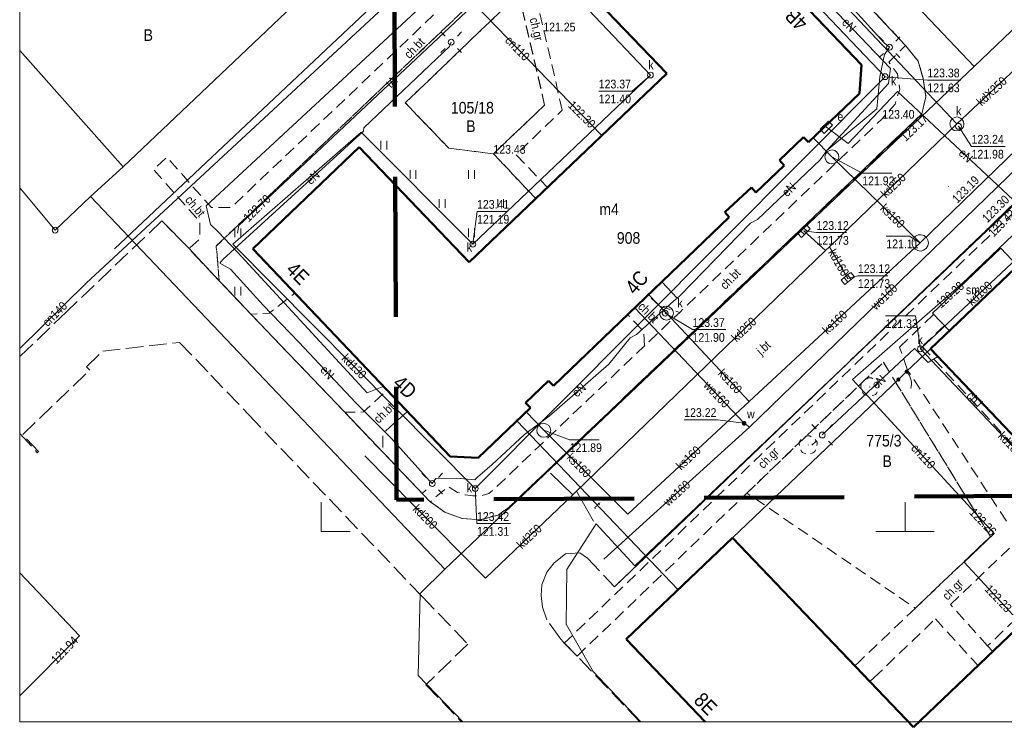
# Model space of a CAD drawing. Extents: x 6439600 to 6443631, y 5654340 to 5654937.
# Tile 2 of 54: x 6440774 to 6440858, y 5654403 to 5654464. Entities that reach past the tile are written whole.
import ezdxf
from ezdxf.enums import TextEntityAlignment as Align

# ---------------------------------------------------------------- set-up
doc = ezdxf.new("R2010")
doc.units = 0
doc.header["$MEASUREMENT"] = 0
for name, pattern in [('1.0_0.5', [1.5, 1, -0.5]), ('1.5_0.5', [2, 1.5, -0.5]), ('2', [0.9, 0.6, -0.3]), ('219-500', [0]), ('PRZER2-1', [3, 2, -1])]:
    doc.linetypes.add(name, pattern=pattern)
doc.layers.get('0').update_dxf_attribs({"color": 2, "linetype": 'CONTINUOUS', "lineweight": 5})
doc.layers.add('1ramki', color=7, linetype='PRZER2-1', lineweight=18)
doc.layers.add('z - kartowanie', color=2, linetype='CONTINUOUS', lineweight=5)
for name, color, linetype in [('202-punkt graniczny', 7, 'CONTINUOUS'), ('203-punkt graniczny', 7, 'CONTINUOUS'), ('210-oznaczenie konturu użytku gruntowego', 7, 'CONTINUOUS'), ('211-numer działki ewidencyjnej', 7, 'CONTINUOUS'), ('218-kontur użytku gruntowego', 7, 'CONTINUOUS'), ('219-działka ewidencyjna', 7, 'CONTINUOUS'), ('238-Punkt adresowy budynku', 7, 'CONTINUOUS'), ('312-budynek ewidencyjny', 7, 'CONTINUOUS'), ('312-oznaczenie budynku ewidencyjnego', 7, 'CONTINUOUS'), ('312-oznaczenie budynku ewidencyjnego-Atr117', 7, 'CONTINUOUS'), ('chodnik', 7, 'CONTINUOUS'), ('chodnik-Atr17', 7, 'CONTINUOUS'), ('jezdnia', 7, 'CONTINUOUS'), ('jezdnia-Atr17', 7, 'CONTINUOUS'), ('komora podziemna', 7, 'CONTINUOUS'), ('kratka ściekowa', 7, 'CONTINUOUS'), ('krawężnik', 7, 'CONTINUOUS'), ('latarnia', 7, 'CONTINUOUS'), ('ogrodzenie trwałe', 7, 'CONTINUOUS'), ('pikieta sztuczna', 7, 'CONTINUOUS'), ('pikieta sztuczna-Atr2', 7, 'CONTINUOUS'), ('plac gier i zabaw', 7, 'CONTINUOUS'), ('przewód ciepłowniczy', 7, 'CONTINUOUS'), ('przewód ciepłowniczy-Atr1', 7, 'CONTINUOUS'), ('przewód elektroenergetyczny podziemny', 7, 'CONTINUOUS'), ('przewód elektroenergetyczny podziemny-Atr1', 7, 'CONTINUOUS'), ('przewód kanalizacyjny', 7, 'CONTINUOUS'), ('przewód kanalizacyjny-Atr1', 7, 'CONTINUOUS'), ('przewód telekomunikacyjny podziemny', 7, 'CONTINUOUS'), ('przewód telekomunikacyjny podziemny-Atr1', 7, 'CONTINUOUS'), ('przewód wodociągowy', 7, 'CONTINUOUS'), ('przewód wodociągowy-Atr1', 7, 'CONTINUOUS'), ('rzedna', 7, 'CONTINUOUS'), ('rzedna-Atr2', 7, 'CONTINUOUS'), ('rzedna-Atr3', 7, 'CONTINUOUS'), ('studnia kanalizacyjna', 7, 'CONTINUOUS'), ('studnia kanalizacyjna-Atr17', 7, 'CONTINUOUS'), ('szafa elektroenergetyczna lub kontener', 7, 'CONTINUOUS'), ('szafa elektroenergetyczna lub kontener-Atr17', 7, 'CONTINUOUS'), ('trawnik', 7, 'CONTINUOUS'), ('właz do komory lub kanału - okrągły', 7, 'CONTINUOUS'), ('właz do komory lub kanału - okrągły-Atr17', 7, 'CONTINUOUS'), ('Zakres', 7, 'CONTINUOUS'), ('zasuwa lub zawór', 7, 'CONTINUOUS'), ('zasuwa lub zawór-Atr17', 7, 'CONTINUOUS')]:
    doc.layers.add(name, color=color, linetype=linetype)
doc.styles.add('MapaZas', font='geodezja.shx', dxfattribs={"width": 0.9})
doc.linetypes.add('902-500', pattern='A,3.75,0,[1,ksztalty.shx,S=0.5,R=0,X=0,Y=0],3.75', length=7.5)

# ---------------------------------------------------------------- blocks, each defined once
blk = doc.blocks.new('203')
at = {"linetype": 'Continuous', "lineweight": 0}
h = blk.add_hatch(color=0, dxfattribs=at)
edge = h.paths.add_edge_path()
edge.add_arc((0, 0), 0.045, 0, 360)
blk = doc.blocks.new('202')
at = {"color": 0, "linetype": 'Continuous', "lineweight": 0}
blk.add_circle((0, 0), 0.25, dxfattribs=at)
blk = doc.blocks.new('PW01')
at = {"linetype": 'Continuous', "lineweight": 13}
h = blk.add_hatch(color=0, dxfattribs=at)
edge = h.paths.add_edge_path()
edge.add_arc((0, 0), 0.045, 0, 360)
blk = doc.blocks.new('US15')
at = {"color": 0, "linetype": 'Continuous', "lineweight": 13}
blk.add_circle((0, 0), 0.25, dxfattribs=at)
blk = doc.blocks.new('SM01')
at = {"color": 0, "linetype": 'Continuous', "lineweight": 13}
for p, q in [((-0.53, 0.531), (-0.883, 0.884)), ((0.531, 0.531), (0.884, 0.884)), ((-0.53, -0.53), (-0.883, -0.883)), ((0.531, -0.53), (0.884, -0.883))]:
    blk.add_line(p, q, dxfattribs=at)
blk.add_circle((0, 0), 0.25, dxfattribs=at)
blk = doc.blocks.new('US22')
at = {"color": 0, "linetype": 'Continuous', "lineweight": 13}
blk.add_circle((0, 0), 0.25, dxfattribs=at)
blk = doc.blocks.new('US25')
at = {"linetype": 'Continuous', "lineweight": 0}
h = blk.add_hatch(color=0, dxfattribs=at)
edge = h.paths.add_edge_path()
edge.add_arc((0, 0), 0.2, 0, 360)
blk = doc.blocks.new('US05')
at = {"color": 0, "linetype": 'Continuous', "lineweight": 13}
for p, q in [((-0.525, -0.25), (-0.525, 0.25)), ((-0.525, 0.25), (-0.175, 0.25)), ((-0.175, -0.25), (-0.175, 0.25)), ((-0.175, 0.25), (0.175, 0.25)), ((0.175, -0.25), (0.175, 0.25)), ((0.175, 0.25), (0.525, 0.25)), ((0.525, -0.25), (0.525, 0.25)), ((-0.525, -0.25), (-0.175, -0.25)), ((-0.175, -0.25), (0.175, -0.25)), ((0.175, -0.25), (0.525, -0.25))]:
    blk.add_line(p, q, dxfattribs=at)
blk = doc.blocks.new('US18')
at = {"color": 0, "linetype": 'Continuous', "lineweight": 13}
for p, q in [((-0.5, -0.25), (-0.5, 0.25)), ((-0.5, 0.25), (0.5, 0.25)), ((0.5, -0.25), (0.5, 0.25)), ((-0.5, -0.25), (0.5, -0.25))]:
    blk.add_line(p, q, dxfattribs=at)
blk = doc.blocks.new('TU04')
at = {"color": 0, "linetype": 'Continuous', "lineweight": 13}
for p, q in [((0, 0), (0, 0.75)), ((0.5, 0), (0.5, 0.75))]:
    blk.add_line(p, q, dxfattribs=at)
blk = doc.blocks.new('ktok04l')
at = {"color": 0, "linetype": 'Continuous', "lineweight": 18}
blk.add_arc((0, 3), 3, 210, 270, dxfattribs=at)
blk = doc.blocks.new('bgs')
at = {"color": 0, "linetype": 'Continuous', "lineweight": 0, "const_width": 0.35}
blk.add_lwpolyline([(-0.175, 0, 1), (0.175, 0, 1)], format="xyb", close=True, dxfattribs=at)
blk = doc.blocks.new('OP021')
at = {"linetype": 'Continuous', "lineweight": 13}
h = blk.add_hatch(color=0, dxfattribs=at)
edge = h.paths.add_edge_path()
edge.add_arc((0, 0), 0.05, 0, 360)
at = {"color": 0, "linetype": 'Continuous', "lineweight": 13}
for centre, start, end in [((-0.38, 0.124), 121.308, 202.548), ((0, 0.4), 49.272, 130.728), ((0.38, 0.124), 337.452, 58.692), ((-0.235, -0.324), 193.221, 274.871), ((0.235, -0.324), 265.129, 346.779)]:
    blk.add_arc(centre, 0.4, start, end, dxfattribs=at)

msp = doc.modelspace()

# ---------------------------------------------------------------- linework, layer by layer
at = {"color": 0, "lineweight": 13}
for p, q in [((6440800, 5654420.016), (6440800, 5654422.516)), ((6440800, 5654420.016), (6440800, 5654422.516)), ((6440850, 5654420.016), (6440850, 5654422.516)), ((6440850, 5654420.016), (6440850, 5654422.516)), ((6440800, 5654420.016), (6440802.5, 5654420.016)), ((6440800, 5654420.016), (6440802.5, 5654420.016)), ((6440847.5, 5654420.016), (6440852.5, 5654420.016)), ((6440847.5, 5654420.016), (6440852.5, 5654420.016))]:
    msp.add_line(p, q, dxfattribs=at)
at = {"layer": '1ramki', "color": 0, "linetype": 'Continuous', "lineweight": 13}
msp.add_lwpolyline([(6441061.201, 5654403.694), (6440774.191, 5654403.694), (6440774.191, 5654606.899), (6441061.201, 5654606.899)], close=True, dxfattribs=at)
at = {"layer": '218-kontur użytku gruntowego', "color": 0, "linetype": 'Continuous', "lineweight": 13, "flags": 128}
for points in [[(6440855.91, 5654459.826), (6440903.35, 5654505.146)], [(6440903.35, 5654505.146), (6440855.91, 5654459.826)], [(6440810.59, 5654416.786), (6440855.91, 5654459.826)], [(6440855.91, 5654459.826), (6440810.59, 5654416.786)], [(6440783.06, 5654451.236), (6440780.25, 5654448.686)], [(6440780.25, 5654448.686), (6440783.06, 5654451.236)], [(6440826.87, 5654417.056), (6440863.53, 5654451.966)], [(6440863.53, 5654451.966), (6440826.87, 5654417.056)], [(6440780.25, 5654448.686), (6440777.22, 5654445.806)], [(6440777.22, 5654445.806), (6440780.25, 5654448.686)], [(6440821.05, 5654416.736), (6440823.54, 5654420.646)], [(6440823.54, 5654420.646), (6440821.05, 5654416.736)], [(6440823.54, 5654420.646), (6440826.87, 5654417.056)], [(6440826.87, 5654417.056), (6440823.54, 5654420.646)], [(6440808.48, 5654414.706), (6440810.59, 5654416.786)], [(6440810.59, 5654416.786), (6440808.48, 5654414.706)], [(6440820.98, 5654412.056), (6440821.05, 5654416.736)], [(6440821.05, 5654416.736), (6440820.98, 5654412.056)], [(6440808.32, 5654407.666), (6440808.48, 5654414.706)], [(6440808.48, 5654414.706), (6440808.32, 5654407.666)], [(6440823.28, 5654408.016), (6440820.98, 5654412.056)], [(6440820.98, 5654412.056), (6440823.28, 5654408.016)]]:
    msp.add_lwpolyline(points, dxfattribs=at)
at = {"layer": '218-kontur użytku gruntowego', "color": 0, "linetype": 'Continuous', "lineweight": 13}
for points in [[(6440774.191, 5654461.183), (6440783.06, 5654451.236)], [(6440783.06, 5654451.236), (6440774.191, 5654461.183)], [(6440777.22, 5654445.806), (6440774.191, 5654449.434)], [(6440774.191, 5654449.434), (6440777.22, 5654445.806)], [(6440812.126, 5654403.694), (6440808.32, 5654407.666)], [(6440808.32, 5654407.666), (6440812.126, 5654403.694)], [(6440827.366, 5654403.694), (6440823.28, 5654408.016)], [(6440823.28, 5654408.016), (6440827.366, 5654403.694)]]:
    msp.add_lwpolyline(points, dxfattribs=at)
at = {"layer": '219-działka ewidencyjna', "color": 0, "linetype": '219-500', "lineweight": 13, "flags": 128}
for points in [[(6440903.35, 5654505.146), (6440855.91, 5654459.826)], [(6440855.91, 5654459.826), (6440825.68, 5654491.656)], [(6440783.06, 5654451.236), (6440813.18, 5654479.856)], [(6440855.91, 5654459.826), (6440810.59, 5654416.786)], [(6440780.25, 5654448.686), (6440783.06, 5654451.236)], [(6440863.53, 5654451.966), (6440826.87, 5654417.056)], [(6440780.25, 5654448.686), (6440777.22, 5654445.806)], [(6440810.59, 5654416.786), (6440780.25, 5654448.686)], [(6440823.54, 5654420.646), (6440821.05, 5654416.736)], [(6440826.87, 5654417.056), (6440823.54, 5654420.646)], [(6440810.59, 5654416.786), (6440808.48, 5654414.706)], [(6440821.05, 5654416.736), (6440820.98, 5654412.056)], [(6440808.48, 5654414.706), (6440808.32, 5654407.666)], [(6440820.98, 5654412.056), (6440823.28, 5654408.016)]]:
    msp.add_lwpolyline(points, dxfattribs=at)
at = {"layer": '219-działka ewidencyjna', "color": 0, "linetype": '219-500', "lineweight": 13}
for points in [[(6440783.06, 5654451.236), (6440774.191, 5654461.183)], [(6440777.22, 5654445.806), (6440774.191, 5654449.434)], [(6440808.32, 5654407.666), (6440812.126, 5654403.694)], [(6440823.28, 5654408.016), (6440827.366, 5654403.694)]]:
    msp.add_lwpolyline(points, dxfattribs=at)
at = {"layer": '312-budynek ewidencyjny', "color": 0, "linetype": 'Continuous', "lineweight": 50, "flags": 128}
for points in [[(6440829.23, 5654477.786), (6440846.27, 5654459.946)], [(6440829.59, 5654459.206), (6440820.12, 5654469.106)], [(6440846.27, 5654459.946), (6440846.09, 5654457.516)], [(6440812.68, 5654443.056), (6440829.59, 5654459.206)], [(6440846.09, 5654457.516), (6440841.72, 5654453.336)], [(6440841.31, 5654453.766), (6440839.24, 5654451.786)], [(6440841.72, 5654453.336), (6440841.31, 5654453.766)], [(6440794.15, 5654444.216), (6440803.25, 5654452.916)], [(6440803.25, 5654452.916), (6440812.68, 5654443.056)], [(6440839.65, 5654451.346), (6440837.23, 5654449.036)], [(6440839.24, 5654451.786), (6440839.65, 5654451.346)], [(6440836.84, 5654449.456), (6440834.56, 5654447.346)], [(6440837.23, 5654449.036), (6440836.84, 5654449.456)], [(6440834.56, 5654447.346), (6440834.95, 5654446.926)], [(6440834.95, 5654446.926), (6440819.89, 5654432.476)], [(6440811.06, 5654426.426), (6440794.15, 5654444.216)], [(6440852.17, 5654435.636), (6440861.28, 5654444.306)], [(6440867.65, 5654419.406), (6440852.17, 5654435.636)], [(6440819.46, 5654432.906), (6440817.51, 5654431.026)], [(6440819.89, 5654432.476), (6440819.46, 5654432.906)], [(6440817.51, 5654431.026), (6440817.93, 5654430.586)], [(6440817.93, 5654430.586), (6440813.45, 5654426.316)], [(6440813.45, 5654426.316), (6440811.06, 5654426.426)], [(6440826.13, 5654410.786), (6440835.22, 5654419.456)], [(6440835.22, 5654419.456), (6440850.72, 5654403.236)], [(6440850.72, 5654403.236), (6440867.65, 5654419.406)]]:
    msp.add_lwpolyline(points, dxfattribs=at)
at = {"layer": '312-budynek ewidencyjny', "color": 0, "linetype": 'Continuous', "lineweight": 50}
msp.add_lwpolyline([(6440832.896, 5654403.694), (6440826.13, 5654410.786)], dxfattribs=at)
at = {"layer": 'chodnik', "color": 0, "linetype": '1.0_0.5', "lineweight": 13}
for p, q in [((6440863.75, 5654451.586), (6440820.82, 5654410.446)), ((6440853.78, 5654437.166), (6440859.63, 5654442.746)), ((6440849.51, 5654435.786), (6440852.44, 5654438.586)), ((6440853.372, 5654437.638), (6440851.47, 5654435.846)), ((6440852.17, 5654435.636), (6440853.78, 5654437.166)), ((6440850.22, 5654433.826), (6440849.51, 5654435.786)), ((6440851.47, 5654435.846), (6440862.18, 5654424.206)), ((6440862.66, 5654424.646), (6440852.17, 5654435.636)), ((6440836.46, 5654423.296), (6440848.14, 5654434.496)), ((6440848.14, 5654434.496), (6440849.14, 5654432.856)), ((6440858.68, 5654420.886), (6440850.22, 5654433.826)), ((6440849.14, 5654432.856), (6440857.31, 5654419.576)), ((6440821.92, 5654409.336), (6440836.46, 5654423.296)), ((6440853.88, 5654413.746), (6440863.45, 5654422.886)), ((6440857.31, 5654419.576), (6440850.88, 5654413.436)), ((6440850.88, 5654413.436), (6440846.07, 5654408.856)), ((6440857.07, 5654410.206), (6440853.88, 5654413.746)), ((6440847.33, 5654407.476), (6440852.6, 5654412.516)), ((6440852.6, 5654412.516), (6440855.82, 5654408.996)), ((6440820.82, 5654410.446), (6440821.92, 5654409.336)), ((6440857.52, 5654409.736), (6440857.07, 5654410.206)), ((6440856.24, 5654408.516), (6440857.52, 5654409.736)), ((6440846.07, 5654408.856), (6440845.7, 5654408.486)), ((6440845.7, 5654408.486), (6440846.97, 5654407.156)), ((6440855.82, 5654408.996), (6440856.24, 5654408.516)), ((6440846.97, 5654407.156), (6440847.33, 5654407.476))]:
    msp.add_line(p, q, dxfattribs=at)
at = {"layer": 'chodnik', "color": 0, "linetype": '1.0_0.5', "lineweight": 13, "flags": 128}
for points in [[(6440820.44, 5654472.136), (6440819.24, 5654473.386), (6440792.31, 5654447.746), (6440790.6, 5654447.746), (6440786.79, 5654452.046), (6440785.65, 5654450.996), (6440789.62, 5654446.506), (6440789.62, 5654445.056), (6440788.69, 5654444.226), (6440791.28, 5654441.466), (6440791.02, 5654444.446), (6440816.33, 5654468.566), (6440817.49, 5654469.676)], [(6440820.65, 5654456.086), (6440817.49, 5654469.676), (6440816.33, 5654468.566), (6440819.14, 5654456.516), (6440814.75, 5654452.346), (6440818.38, 5654448.506), (6440819.37, 5654449.446), (6440816.68, 5654452.286)], [(6440851.55, 5654458.766), (6440851.13, 5654460.266), (6440850.04, 5654461.616), (6440848.61, 5654460.196), (6440849.36, 5654459.186), (6440849.54, 5654457.856), (6440849.14, 5654456.596), (6440848.05, 5654455.346), (6440830.7, 5654438.766), (6440827.69, 5654435.906), (6440814.85, 5654423.666), (6440814.36, 5654423.256), (6440813.67, 5654423.056), (6440813, 5654423.046), (6440812.35, 5654423.136), (6440811.69, 5654423.346), (6440810.87, 5654423.856), (6440809.34, 5654422.556), (6440810.6, 5654421.646), (6440812.07, 5654421.126), (6440813.64, 5654421.006), (6440815.16, 5654421.406), (6440816.09, 5654422.096), (6440849.49, 5654453.916), (6440851.44, 5654455.766), (6440851.79, 5654457.216)], [(6440829, 5654439.306), (6440827.98, 5654440.226), (6440826.24, 5654438.556), (6440827.63, 5654437.136), (6440827.69, 5654435.906), (6440830.7, 5654438.766)], [(6440807.4, 5654430.286), (6440805.67, 5654432.106), (6440803.62, 5654430.236), (6440802.03, 5654430.206), (6440805.28, 5654426.786), (6440805.3, 5654428.416)], [(6440863.93, 5654423.306), (6440863.45, 5654422.886), (6440866.3, 5654419.896), (6440866.16, 5654418.896), (6440857.07, 5654410.206), (6440857.52, 5654409.736), (6440867.65, 5654419.406)]]:
    msp.add_lwpolyline(points, close=True, dxfattribs=at)
at = {"layer": 'jezdnia', "color": 0, "linetype": '1.5_0.5', "lineweight": 13}
for points in [[(6440846.16, 5654465.786), (6440850.04, 5654461.616), (6440851.13, 5654460.266), (6440851.55, 5654458.766), (6440851.79, 5654457.216), (6440851.44, 5654455.766), (6440849.53, 5654453.876), (6440816.09, 5654422.096), (6440815.16, 5654421.406), (6440813.64, 5654421.006), (6440812.07, 5654421.126), (6440810.6, 5654421.646), (6440809.34, 5654422.556), (6440805.28, 5654426.786), (6440802.03, 5654430.206), (6440797.25, 5654435.196), (6440793.99, 5654438.606), (6440791.28, 5654441.466), (6440788.69, 5654444.226), (6440786.35, 5654446.596), (6440778.21, 5654438.816), (6440774.191, 5654434.974)], [(6440827.298, 5654403.694), (6440821.92, 5654409.336), (6440820.82, 5654410.446), (6440820.43, 5654410.906), (6440819.33, 5654412.446), (6440818.95, 5654413.536), (6440818.84, 5654414.516), (6440818.89, 5654415.446), (6440819.34, 5654416.506), (6440819.95, 5654417.306), (6440820.93, 5654418.076), (6440822.15, 5654418.166), (6440822.8, 5654417.706), (6440825.13, 5654415.276), (6440857.05, 5654445.896), (6440863.34, 5654452.016)], [(6440774.191, 5654428.405), (6440775.7, 5654426.746), (6440775.81, 5654426.846), (6440774.45, 5654428.296), (6440780.19, 5654433.826), (6440779.92, 5654434.106), (6440781.3, 5654435.446), (6440787.88, 5654436.196), (6440790.56, 5654433.396), (6440793.8, 5654429.996), (6440804.85, 5654418.426), (6440808.64, 5654414.446), (6440812.57, 5654410.356), (6440808.98, 5654406.886), (6440812.027, 5654403.694)]]:
    msp.add_lwpolyline(points, dxfattribs=at)
at = {"layer": 'komora podziemna', "color": 0, "linetype": 'Continuous', "lineweight": 13, "flags": 128}
for points in [[(6440854.2, 5654454.346), (6440854.01, 5654454.486), (6440853.89, 5654454.676), (6440853.84, 5654454.906), (6440853.89, 5654455.136), (6440854.03, 5654455.326), (6440854.22, 5654455.446), (6440854.45, 5654455.496), (6440854.68, 5654455.436), (6440854.87, 5654455.306), (6440854.99, 5654455.116), (6440855.04, 5654454.886), (6440854.99, 5654454.656), (6440854.85, 5654454.466), (6440854.66, 5654454.336), (6440854.43, 5654454.296)], [(6440844.34, 5654452.066), (6440844.28, 5654451.836), (6440844.15, 5654451.646), (6440843.96, 5654451.526), (6440843.73, 5654451.476), (6440843.5, 5654451.526), (6440843.31, 5654451.666), (6440843.18, 5654451.856), (6440843.14, 5654452.086), (6440843.19, 5654452.316), (6440843.32, 5654452.506), (6440843.52, 5654452.626), (6440843.75, 5654452.676), (6440843.98, 5654452.626), (6440844.16, 5654452.486), (6440844.29, 5654452.296)], [(6440852, 5654444.706), (6440851.94, 5654444.456), (6440851.81, 5654444.236), (6440851.59, 5654444.086), (6440851.34, 5654444.016), (6440851.09, 5654444.056), (6440850.87, 5654444.166), (6440850.69, 5654444.356), (6440850.6, 5654444.596), (6440850.61, 5654444.856), (6440850.7, 5654445.096), (6440850.89, 5654445.286), (6440851.12, 5654445.396), (6440851.37, 5654445.416), (6440851.62, 5654445.346), (6440851.82, 5654445.176), (6440851.95, 5654444.956)], [(6440830.17, 5654438.686), (6440830.12, 5654438.456), (6440829.98, 5654438.266), (6440829.79, 5654438.146), (6440829.56, 5654438.096), (6440829.33, 5654438.156), (6440829.14, 5654438.286), (6440829.02, 5654438.476), (6440828.97, 5654438.706), (6440829.02, 5654438.936), (6440829.16, 5654439.126), (6440829.35, 5654439.256), (6440829.58, 5654439.296), (6440829.81, 5654439.246), (6440830, 5654439.106), (6440830.12, 5654438.916)], [(6440819.62, 5654428.886), (6440819.67, 5654428.656), (6440819.61, 5654428.426), (6440819.48, 5654428.236), (6440819.29, 5654428.106), (6440819.06, 5654428.066), (6440818.83, 5654428.116), (6440818.64, 5654428.256), (6440818.51, 5654428.446), (6440818.47, 5654428.676), (6440818.52, 5654428.906), (6440818.65, 5654429.096), (6440818.85, 5654429.216), (6440819.08, 5654429.266), (6440819.31, 5654429.206), (6440819.49, 5654429.076)]]:
    msp.add_lwpolyline(points, close=True, dxfattribs=at)
at = {"layer": 'krawężnik', "color": 0, "linetype": 'Continuous', "lineweight": 13, "flags": 128}
for points in [[(6440912.97, 5654499.226), (6440910.98, 5654497.386), (6440886.81, 5654474.256), (6440876.93, 5654464.946), (6440863.34, 5654452.016), (6440857.05, 5654445.896), (6440825.13, 5654415.276)], [(6440846.16, 5654465.786), (6440850.04, 5654461.616)], [(6440850.04, 5654461.616), (6440851.13, 5654460.266), (6440851.55, 5654458.766), (6440851.79, 5654457.216), (6440851.44, 5654455.766), (6440849.49, 5654453.916), (6440816.09, 5654422.096)], [(6440786.35, 5654446.596), (6440788.69, 5654444.226), (6440791.28, 5654441.466), (6440793.99, 5654438.606), (6440797.25, 5654435.196), (6440802.03, 5654430.206), (6440805.28, 5654426.786), (6440809.34, 5654422.556)]]:
    msp.add_lwpolyline(points, dxfattribs=at)
at = {"layer": 'ogrodzenie trwałe', "color": 0, "linetype": '902-500', "lineweight": 35}
for points in [[(6440850.133, 5654433.692), (6440852.17, 5654435.636)], [(6440835.22, 5654419.456), (6440849.425, 5654433.016)]]:
    msp.add_lwpolyline(points, dxfattribs=at)
at = {"layer": 'plac gier i zabaw', "color": 0, "linetype": '1.0_0.5', "lineweight": 13, "flags": 128}
for points in [[(6440819.14, 5654456.516), (6440816.92, 5654466.026), (6440807.21, 5654456.706), (6440810.93, 5654452.816), (6440814.75, 5654452.346)], [(6440857.31, 5654419.576), (6440849.14, 5654432.856), (6440848.14, 5654434.496), (6440836.46, 5654423.296), (6440838.08, 5654422.186), (6440850.88, 5654413.436)]]:
    msp.add_lwpolyline(points, close=True, dxfattribs=at)
at = {"layer": 'przewód ciepłowniczy', "color": 0, "linetype": 'Continuous', "lineweight": 13}
for points in [[(6440774.191, 5654435.659), (6440779.88, 5654441.276), (6440809.58, 5654468.826)], [(6440774.191, 5654405.941), (6440779.3, 5654411.076), (6440774.191, 5654416.463)]]:
    msp.add_lwpolyline(points, dxfattribs=at)
at = {"layer": 'przewód ciepłowniczy', "color": 0, "linetype": 'Continuous', "lineweight": 13, "flags": 128}
for points in [[(6440809.58, 5654468.826), (6440824.04, 5654453.916)], [(6440854.87, 5654441.196), (6440864.88, 5654450.756)], [(6440854.87, 5654441.196), (6440845.5, 5654433.026), (6440857.62, 5654419.836), (6440855.07, 5654417.386), (6440859.97, 5654412.066)]]:
    msp.add_lwpolyline(points, dxfattribs=at)
at = {"layer": 'przewód elektroenergetyczny podziemny', "color": 0, "linetype": 'Continuous', "lineweight": 13, "flags": 128}
for points in [[(6440805.23, 5654432.376), (6440803.94, 5654431.876), (6440792.8, 5654443.936), (6440791.17, 5654445.686), (6440790.53, 5654446.286), (6440790.16, 5654447.886), (6440827.17, 5654482.236)], [(6440830.7, 5654480.666), (6440831.36, 5654479.776), (6440832.82, 5654478.466), (6440833.52, 5654478.056), (6440834.5, 5654476.506), (6440837.12, 5654473.756), (6440842.42, 5654468.066), (6440845.09, 5654465.256), (6440848.2, 5654461.846), (6440848.67, 5654461.466)], [(6440841.64, 5654467.096), (6440848.76, 5654459.646), (6440848.57, 5654458.356), (6440843.31, 5654452.636)], [(6440791.33, 5654442.966), (6440791.58, 5654443.296), (6440803.63, 5654454.286), (6440803.65, 5654454.556), (6440810.99, 5654461.516), (6440811.14, 5654461.896)], [(6440848.67, 5654461.466), (6440848.23, 5654460.846), (6440847.85, 5654458.946), (6440847.59, 5654456.196), (6440843.31, 5654452.636)], [(6440843.15, 5654454.696), (6440843.26, 5654454.616), (6440845.14, 5654453.226), (6440849.34, 5654457.676), (6440861.05, 5654446.716), (6440869.02, 5654439.086)], [(6440843.31, 5654452.636), (6440842.72, 5654451.826), (6440837.37, 5654446.716), (6440836.76, 5654446.406), (6440830.7, 5654440.186), (6440830.49, 5654439.976)], [(6440809.52, 5654424.106), (6440809.27, 5654424.346), (6440806.02, 5654427.976), (6440802.97, 5654431.026), (6440798.09, 5654436.226), (6440795.03, 5654439.376), (6440792.24, 5654442.466), (6440791.33, 5654442.966)], [(6440830.49, 5654439.976), (6440829.18, 5654441.386)], [(6440830.49, 5654439.976), (6440830.17, 5654439.726), (6440826.99, 5654436.856), (6440826.47, 5654436.586), (6440824.63, 5654434.336), (6440819.53, 5654429.886), (6440817.4, 5654428.316), (6440814.64, 5654425.736), (6440813.39, 5654424.656), (6440813.16, 5654424.416), (6440811.59, 5654424.556), (6440809.83, 5654424.536), (6440809.52, 5654424.106)], [(6440852.8, 5654434.986), (6440851.99, 5654434.486), (6440850.81, 5654435.666), (6440843.26, 5654428.626), (6440842.91, 5654428.266)]]:
    msp.add_lwpolyline(points, dxfattribs=at)
at = {"layer": 'przewód kanalizacyjny', "color": 0, "linetype": 'Continuous', "lineweight": 13, "flags": 128}
for points in [[(6440782.31, 5654444.206), (6440803.34, 5654464.016), (6440828.39, 5654487.526), (6440846.49, 5654504.606), (6440862.14, 5654519.766), (6440873.96, 5654530.706)], [(6440832.89, 5654477.746), (6440854.44, 5654454.896)], [(6440851.3, 5654444.716), (6440871.57, 5654464.376)], [(6440854.44, 5654454.896), (6440860.4, 5654460.496)], [(6440854.44, 5654454.896), (6440843.54, 5654444.376)], [(6440843.74, 5654452.076), (6440842.12, 5654453.706)], [(6440851.3, 5654444.716), (6440843.74, 5654452.076)], [(6440843.2, 5654444.056), (6440841.33, 5654445.736)], [(6440851.3, 5654444.716), (6440836.65, 5654431.126)], [(6440861.46, 5654445.136), (6440851.31, 5654435.646)], [(6440843.2, 5654444.056), (6440821.88, 5654423.456)], [(6440843.2, 5654444.056), (6440843.54, 5654444.376)], [(6440843.54, 5654444.376), (6440845.09, 5654441.666)], [(6440829.57, 5654438.696), (6440828.04, 5654440.296)], [(6440836.65, 5654431.126), (6440829.57, 5654438.696)], [(6440851.31, 5654435.646), (6440866.73, 5654419.306)], [(6440836.65, 5654431.126), (6440826.25, 5654421.486)], [(6440819.07, 5654428.666), (6440817.57, 5654430.256)], [(6440826.25, 5654421.486), (6440819.07, 5654428.666)], [(6440814.08, 5654416.016), (6440803.74, 5654426.486)], [(6440821.56, 5654423.136), (6440819.63, 5654424.986)], [(6440821.56, 5654423.136), (6440821.88, 5654423.456)], [(6440821.88, 5654423.456), (6440823.31, 5654420.896)], [(6440821.56, 5654423.136), (6440814.08, 5654416.016)]]:
    msp.add_lwpolyline(points, dxfattribs=at)
msp.add_lwpolyline([(6440848.29, 5654458.946), (6440813.2, 5654423.676), (6440792.45, 5654444.596), (6440803.43, 5654454.206), (6440812.99, 5654444.606), (6440828.19, 5654459.086), (6440818.73, 5654469.106), (6440829.19, 5654478.986)], close=True, dxfattribs=at)
at = {"layer": 'przewód telekomunikacyjny podziemny', "color": 0, "linetype": 'Continuous', "lineweight": 13, "flags": 128}
for points in [[(6440819.66, 5654471.036), (6440819.08, 5654470.766), (6440792.96, 5654446.196), (6440792.83, 5654445.546)], [(6440816.77, 5654429.486), (6440830.57, 5654415.016)]]:
    msp.add_lwpolyline(points, dxfattribs=at)
at = {"layer": 'przewód wodociągowy', "color": 0, "linetype": 'Continuous', "lineweight": 13, "flags": 128}
for points in [[(6440859.71, 5654451.256), (6440836.68, 5654428.936)], [(6440836.68, 5654428.936), (6440836.22, 5654429.266), (6440826.86, 5654439.166)], [(6440836.68, 5654428.936), (6440824.21, 5654417.626)]]:
    msp.add_lwpolyline(points, dxfattribs=at)
at = {"layer": 'rzedna-Atr2', "color": 0, "lineweight": 13, "flags": 128}
for points in [[(6440828.19, 5654459.086), (6440826.63, 5654457.706), (6440823.771, 5654457.706)], [(6440848.29, 5654458.946), (6440851.91, 5654458.656), (6440854.764, 5654458.656)], [(6440854.57, 5654454.696), (6440855.69, 5654452.976), (6440858.576, 5654452.976)], [(6440843.74, 5654452.076), (6440846.33, 5654450.696), (6440848.86, 5654450.696)], [(6440812.99, 5654444.606), (6440813.35, 5654447.406), (6440815.943, 5654447.406)], [(6440841.33, 5654445.736), (6440842.42, 5654445.596), (6440844.981, 5654445.596)], [(6440851.3, 5654444.716), (6440850.37, 5654445.296), (6440848.393, 5654445.296)], [(6440845.09, 5654441.666), (6440845.96, 5654441.896), (6440848.521, 5654441.896)], [(6440829.46, 5654438.696), (6440831.8, 5654437.286), (6440834.659, 5654437.286)], [(6440851.31, 5654435.646), (6440850.89, 5654438.466), (6440848.329, 5654438.466)], [(6440836.22, 5654429.266), (6440833.94, 5654429.576), (6440831.086, 5654429.576)], [(6440819.07, 5654428.666), (6440821.28, 5654427.846), (6440823.81, 5654427.846)], [(6440813.2, 5654423.676), (6440813.34, 5654420.676), (6440816.226, 5654420.676)]]:
    msp.add_lwpolyline(points, dxfattribs=at)
at = {"layer": 'trawnik', "color": 0, "linetype": '1.0_0.5', "lineweight": 13, "flags": 128}
msp.add_lwpolyline([(6440818.38, 5654448.506), (6440814.75, 5654452.346), (6440810.93, 5654452.816), (6440807.21, 5654456.706), (6440816.92, 5654466.026), (6440816.33, 5654468.566), (6440791.02, 5654444.446), (6440791.28, 5654441.466), (6440793.99, 5654438.606), (6440795.55, 5654438.686), (6440797.76, 5654440.416), (6440794.15, 5654444.216), (6440803.25, 5654452.916), (6440812.68, 5654443.056)], close=True, dxfattribs=at)
at = {"layer": 'z - kartowanie', "color": 0, "linetype": 'Continuous', "lineweight": 18}
msp.add_line((6440852.44, 5654438.586), (6440852.456, 5654438.601), dxfattribs=at)
for points in [[(6440859.635, 5654442.741), (6440858.193, 5654444.256), (6440852.355, 5654438.707), (6440853.8, 5654437.188)], [(6440850.133, 5654433.692), (6440849.425, 5654433.016)]]:
    msp.add_lwpolyline(points, dxfattribs=at)
at = {"layer": 'Zakres', "color": 221, "linetype": '2', "lineweight": 140, "ltscale": 20, "flags": 128}
msp.add_lwpolyline([(6441020.39, 5654562.126), (6440805.9, 5654559.876), (6440806.46, 5654422.716), (6441021.62, 5654424.036)], close=True, dxfattribs=at)

# ---------------------------------------------------------------- block references
at = {"layer": '202-punkt graniczny', "color": 0, "linetype": 'Continuous', "lineweight": 13}
msp.add_blockref('202', (6440777.22, 5654445.806), dxfattribs=at)
at = {"layer": '203-punkt graniczny', "color": 0, "linetype": 'Continuous', "lineweight": 13}
for p in [(6440855.91, 5654459.826), (6440783.06, 5654451.236), (6440780.25, 5654448.686), (6440823.54, 5654420.646), (6440810.59, 5654416.786), (6440821.05, 5654416.736), (6440826.87, 5654417.056), (6440808.48, 5654414.706), (6440820.98, 5654412.056), (6440808.32, 5654407.666), (6440823.28, 5654408.016)]:
    msp.add_blockref('203', p, dxfattribs=at)
at = {"layer": 'kratka ściekowa', "color": 0, "linetype": 'Continuous', "lineweight": 13}
for p, rotation in [((6440841.33, 5654445.736), 45.13), ((6440845.09, 5654441.666), 38.92)]:
    msp.add_blockref('US05', p, dxfattribs=dict(at, rotation=rotation))
at = {"layer": 'latarnia', "color": 0, "linetype": 'Continuous', "lineweight": 13}
for p in [(6440811.14, 5654461.896), (6440848.67, 5654461.466), (6440842.91, 5654428.266), (6440809.52, 5654424.106)]:
    msp.add_blockref('SM01', p, dxfattribs=at)
at = {"layer": 'pikieta sztuczna', "color": 0, "linetype": 'Continuous', "lineweight": 13}
for p in [(6440848.05, 5654455.346), (6440849.53, 5654453.876), (6440814.75, 5654452.346), (6440853.7, 5654449.546), (6440857.03, 5654445.926), (6440857.05, 5654445.896)]:
    msp.add_blockref('PW01', p, dxfattribs=at)
at = {"layer": 'rzedna', "color": 0, "linetype": 'Continuous', "lineweight": 13}
for p in [(6440828.19, 5654459.086), (6440848.29, 5654458.946), (6440854.57, 5654454.696), (6440824.04, 5654453.916), (6440843.74, 5654452.076), (6440792.96, 5654446.196), (6440841.33, 5654445.736), (6440812.99, 5654444.606), (6440851.3, 5654444.716), (6440845.09, 5654441.666), (6440854.87, 5654441.196), (6440829.46, 5654438.696), (6440851.31, 5654435.646), (6440836.22, 5654429.266), (6440819.07, 5654428.666), (6440813.2, 5654423.676), (6440857.62, 5654419.836), (6440779.3, 5654411.076)]:
    msp.add_blockref('PW01', p, dxfattribs=at)
at = {"layer": 'studnia kanalizacyjna', "color": 0, "linetype": 'Continuous', "lineweight": 13}
for p in [(6440828.19, 5654459.086), (6440848.29, 5654458.946), (6440812.99, 5654444.606), (6440851.31, 5654435.646), (6440813.2, 5654423.676)]:
    msp.add_blockref('US15', p, dxfattribs=at)
at = {"layer": 'szafa elektroenergetyczna lub kontener', "color": 0, "linetype": 'Continuous', "lineweight": 13, "rotation": 43.84}
msp.add_blockref('US18', (6440843.26, 5654454.616), dxfattribs=at)
at = {"layer": 'trawnik', "color": 0, "linetype": 'Continuous', "lineweight": 13}
for p in [(6440805.119, 5654452.705), (6440807.619, 5654450.205), (6440812.619, 5654450.205), (6440810.119, 5654447.705), (6440815.119, 5654447.705), (6440792.619, 5654445.205), (6440812.619, 5654445.205), (6440792.619, 5654440.205)]:
    msp.add_blockref('TU04', p, dxfattribs=at)
at = {"layer": 'właz do komory lub kanału - okrągły', "color": 0, "linetype": 'Continuous', "lineweight": 13}
for p in [(6440854.57, 5654454.696), (6440829.46, 5654438.696)]:
    msp.add_blockref('US22', p, dxfattribs=at)
at = {"layer": 'z - kartowanie', "color": 0, "linetype": 'Continuous', "lineweight": 18}
for name, p, xscale, yscale, zscale, rotation in [('ktok04l', (6440850.133, 5654433.692), 0.5, 0.5, 0.5, 133.6685840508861), ('bgs', (6440850.133, 5654433.692), 0.5, 0.5, 0.5, 133.6685840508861), ('bgs', (6440849.425, 5654433.016), 0.4999999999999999, 0.4999999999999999, 0.4999999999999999, 313.668584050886)]:
    msp.add_blockref(name, p, dxfattribs=dict(at, xscale=xscale, yscale=yscale, zscale=zscale, rotation=rotation))
at = {"layer": 'z - kartowanie', "color": 0, "linetype": 'Continuous', "lineweight": 13}
for p in [(6440846.986, 5654432.371), (6440841.7, 5654427.406)]:
    msp.add_blockref('OP021', p, dxfattribs=at)
at = {"layer": 'zasuwa lub zawór', "color": 0, "linetype": 'Continuous', "lineweight": 13}
msp.add_blockref('US25', (6440836.22, 5654429.266), dxfattribs=at)

# ---------------------------------------------------------------- texts
at = {"layer": '210-oznaczenie konturu użytku gruntowego', "color": 0, "linetype": 'Continuous', "lineweight": 13, "style": 'MapaZas', "width": 0.9}
for p in [(6440784.8, 5654462.006), (6440812.42, 5654454.208), (6440848.061, 5654425.525)]:
    msp.add_text('B', height=1, dxfattribs=at).set_placement(p)
at = {"layer": '211-numer działki ewidencyjnej', "color": 0, "linetype": 'Continuous', "lineweight": 13, "style": 'MapaZas', "width": 0.9}
for s, p in [('105/18', (6440811.11, 5654455.786)), ('775/3', (6440846.682, 5654427.278))]:
    msp.add_text(s, height=1, dxfattribs=at).set_placement(p)
at = {"layer": '238-Punkt adresowy budynku', "color": 0, "linetype": 'Continuous', "lineweight": 13, "style": 'MapaZas', "width": 0.9}
for s, rotation, p in [('4B', 134.995, (6440841.12, 5654464.286)), ('4E', 314.995, (6440797.56, 5654441.666)), ('4C', 50.191, (6440827.5, 5654440.936)), ('4D', 317.04, (6440806.75, 5654431.916)), ('8E', 314.966, (6440832.48, 5654404.806))]:
    msp.add_text(s, height=1.25, rotation=rotation, dxfattribs=at).set_placement(p, align=Align.CENTER)
at = {"layer": '312-oznaczenie budynku ewidencyjnego', "color": 0, "linetype": 'Continuous', "lineweight": 13, "style": 'MapaZas', "width": 0.9}
msp.add_text('908', height=1, dxfattribs=at).set_placement((6440825.32, 5654445.636), align=Align.TOP_LEFT)
at = {"layer": '312-oznaczenie budynku ewidencyjnego-Atr117', "color": 0, "lineweight": 13, "style": 'MapaZas', "width": 0.9}
msp.add_text('m4', height=1, dxfattribs=at).set_placement((6440823.82, 5654447.096))
at = {"layer": 'chodnik-Atr17', "color": 0, "lineweight": 13, "style": 'MapaZas', "width": 0.9}
for s, rotation, p in [('ch.gr', 283.118, (6440818.44, 5654463.016)), ('ch.bt', 45.434, (6440807.98, 5654461.396)), ('ch.bt', 310.167, (6440789.22, 5654447.856)), ('ch.bt', 45.43, (6440835.03, 5654441.626)), ('ch.bt', 314.209, (6440828.02, 5654438.756)), ('ch.i', 313.172, (6440855.94, 5654431.306)), ('ch.bt', 43.926, (6440805.37, 5654430.156)), ('ch.gr', 45.218, (6440838.29, 5654426.306)), ('ch.gr', 46.486, (6440854.07, 5654415.046))]:
    msp.add_text(s, height=0.75, rotation=rotation, dxfattribs=at).set_placement(p, align=Align.MIDDLE_CENTER)
at = {"layer": 'jezdnia-Atr17', "color": 0, "lineweight": 13, "style": 'MapaZas', "width": 0.9}
msp.add_text('j.bt', height=0.75, rotation=41.987, dxfattribs=at).set_placement((6440837.87, 5654435.736), align=Align.MIDDLE_CENTER)
at = {"layer": 'pikieta sztuczna-Atr2', "color": 0, "lineweight": 13, "style": 'MapaZas', "width": 0.9}
for s, p in [('123.40', (6440848.05, 5654455.346)), ('123.43', (6440814.75, 5654452.346))]:
    msp.add_text(s, height=0.75, dxfattribs=at).set_placement(p)
msp.add_text('123.17', height=0.75, rotation=44.389, dxfattribs=at).set_placement((6440849.53, 5654453.876), align=Align.TOP_LEFT)
for s, rotation, p in [('123.19', 45.158, (6440854.47, 5654448.046)), ('123.30', 44.844, (6440857.04, 5654446.386)), ('123.42', 44.844, (6440857.57, 5654445.166))]:
    msp.add_text(s, height=0.75, rotation=rotation, dxfattribs=at).set_placement(p)
at = {"layer": 'przewód ciepłowniczy-Atr1', "color": 0, "lineweight": 13, "style": 'MapaZas', "width": 0.9}
for s, rotation, p in [('cn110', 314.122, (6440816.81, 5654461.376)), ('cn140', 44.637, (6440777.196, 5654438.627)), ('cn110', 312.579, (6440851.56, 5654426.436))]:
    msp.add_text(s, height=0.75, rotation=rotation, dxfattribs=at).set_placement(p, align=Align.MIDDLE_CENTER)
at = {"layer": 'przewód elektroenergetyczny podziemny-Atr1', "color": 0, "lineweight": 13, "style": 'MapaZas', "width": 0.9}
for rotation, p in [(313.702, (6440845.2, 5654463.376)), (316.894, (6440855.2, 5654452.196)), (42.37, (6440799.28, 5654450.316)), (43.685, (6440840.05, 5654449.276)), (313.182, (6440800.53, 5654433.626)), (41.106, (6440822.08, 5654432.116)), (43, (6440847.74, 5654432.806))]:
    msp.add_text('eN', height=0.75, rotation=rotation, dxfattribs=at).set_placement(p, align=Align.MIDDLE_CENTER)
at = {"layer": 'przewód kanalizacyjny-Atr1', "color": 0, "lineweight": 13, "style": 'MapaZas', "width": 0.9}
for s, rotation, p in [('kdX250', 43.216, (6440857.42, 5654457.696)), ('kd250', 43.984, (6440848.99, 5654449.636)), ('ks160', 315.77, (6440848.93, 5654447.016)), ('kd160', 299.767, (6440844.32, 5654443.026)), ('kd100', 43.076, (6440856.39, 5654440.396)), ('ks160', 42.85, (6440843.98, 5654437.926)), ('kd250', 44.019, (6440836.2, 5654437.296)), ('kd130', 314.766, (6440802.83, 5654434.136)), ('ks160', 313.08, (6440835.02, 5654432.866)), ('kd100', 313.341, (6440859.02, 5654427.476)), ('ks160', 315, (6440822.07, 5654425.666)), ('ks160', 42.827, (6440831.45, 5654426.306)), ('kd200', 314.641, (6440808.91, 5654421.256)), ('kd250', 43.587, (6440817.82, 5654419.576))]:
    msp.add_text(s, height=0.75, rotation=rotation, dxfattribs=at).set_placement(p, align=Align.MIDDLE_CENTER)
at = {"layer": 'przewód telekomunikacyjny podziemny-Atr1', "color": 0, "lineweight": 13, "style": 'MapaZas', "width": 0.9}
for s, rotation, p in [('tA', 43.249, (6440806.02, 5654458.486)), ('t', 313.642, (6440823.67, 5654422.256))]:
    msp.add_text(s, height=0.75, rotation=rotation, dxfattribs=at).set_placement(p, align=Align.MIDDLE_CENTER)
at = {"layer": 'przewód wodociągowy-Atr1', "color": 0, "lineweight": 13, "style": 'MapaZas', "width": 0.9}
for rotation, p in [(44.102, (6440848.2, 5654440.096)), (313.39, (6440833.87, 5654431.746)), (42.208, (6440830.45, 5654423.286))]:
    msp.add_text('wo160', height=0.75, rotation=rotation, dxfattribs=at).set_placement(p, align=Align.MIDDLE_CENTER)
at = {"layer": 'rzedna-Atr2', "color": 0, "lineweight": 13, "style": 'MapaZas', "width": 0.9}
for s, p in [('123.38', (6440851.91, 5654458.663)), ('123.37', (6440823.771, 5654457.714)), ('123.24', (6440855.69, 5654452.984)), ('123.41', (6440813.35, 5654447.413)), ('123.12', (6440842.42, 5654445.604)), ('123.12', (6440845.96, 5654441.904)), ('123.37', (6440831.8, 5654437.293)), ('123.22', (6440831.086, 5654429.583)), ('123.42', (6440813.34, 5654420.684))]:
    msp.add_text(s, height=0.75, dxfattribs=at).set_placement(p, align=Align.BOTTOM_LEFT)
for s, rotation, p in [('122.30', 315.15, (6440821.35, 5654456.686)), ('122.70', 44.28, (6440793.52, 5654446.726)), ('122.23', 313.64, (6440857.03, 5654415.266))]:
    msp.add_text(s, height=0.75, rotation=rotation, dxfattribs=at).set_placement(p, align=Align.MIDDLE_LEFT)
for s, rotation, p in [('120.28', 42.1, (6440854.87, 5654441.196)), ('122.26', 313.6, (6440857.62, 5654419.836))]:
    msp.add_text(s, height=0.75, rotation=rotation, dxfattribs=at).set_placement(p, align=Align.MIDDLE_RIGHT)
msp.add_text('121.94', height=0.75, rotation=46.181, dxfattribs=at).set_placement((6440777.35, 5654408.596))
at = {"layer": 'rzedna-Atr3', "color": 0, "lineweight": 13, "style": 'MapaZas', "width": 0.9}
for s, p in [('121.25', (6440819.02, 5654462.598)), ('121.63', (6440851.91, 5654457.388)), ('121.40', (6440823.771, 5654456.439)), ('121.98', (6440855.69, 5654451.708)), ('121.92', (6440846.33, 5654449.428)), ('121.19', (6440813.35, 5654446.138)), ('121.73', (6440842.42, 5654444.328)), ('121.11', (6440848.393, 5654444.029)), ('121.73', (6440845.96, 5654440.628)), ('121.33', (6440848.329, 5654437.199)), ('121.90', (6440831.8, 5654436.018)), ('121.89', (6440821.28, 5654426.578)), ('121.31', (6440813.34, 5654419.409))]:
    msp.add_text(s, height=0.75, dxfattribs=at).set_placement(p, align=Align.BOTTOM_LEFT)
at = {"layer": 'studnia kanalizacyjna-Atr17', "color": 0, "lineweight": 13, "style": 'MapaZas', "width": 0.9}
for p in [(6440828.02, 5654459.576), (6440848.79, 5654458.216), (6440812.47, 5654443.976), (6440851.07, 5654436.056), (6440812.47, 5654423.356)]:
    msp.add_text('k', height=0.75, dxfattribs=at).set_placement(p)
at = {"layer": 'szafa elektroenergetyczna lub kontener-Atr17', "color": 0, "lineweight": 13, "style": 'MapaZas', "width": 0.9}
msp.add_text('e', height=0.75, dxfattribs=at).set_placement((6440844.21, 5654455.156))
at = {"layer": 'właz do komory lub kanału - okrągły-Atr17', "color": 0, "lineweight": 13, "style": 'MapaZas', "width": 0.9}
for p in [(6440854.37, 5654455.646), (6440830.51, 5654439.196)]:
    msp.add_text('k', height=0.75, dxfattribs=at).set_placement(p)
at = {"layer": 'z - kartowanie', "color": 0, "lineweight": 13, "style": 'MapaZas', "width": 0.9}
msp.add_text('sm', height=0.75, dxfattribs=at).set_placement((6440855.21, 5654440.32))
at = {"layer": 'zasuwa lub zawór-Atr17', "color": 0, "lineweight": 13, "style": 'MapaZas', "width": 0.9}
msp.add_text('w', height=0.75, dxfattribs=at).set_placement((6440836.47, 5654429.686))

doc.saveas('drawing.dxf')
